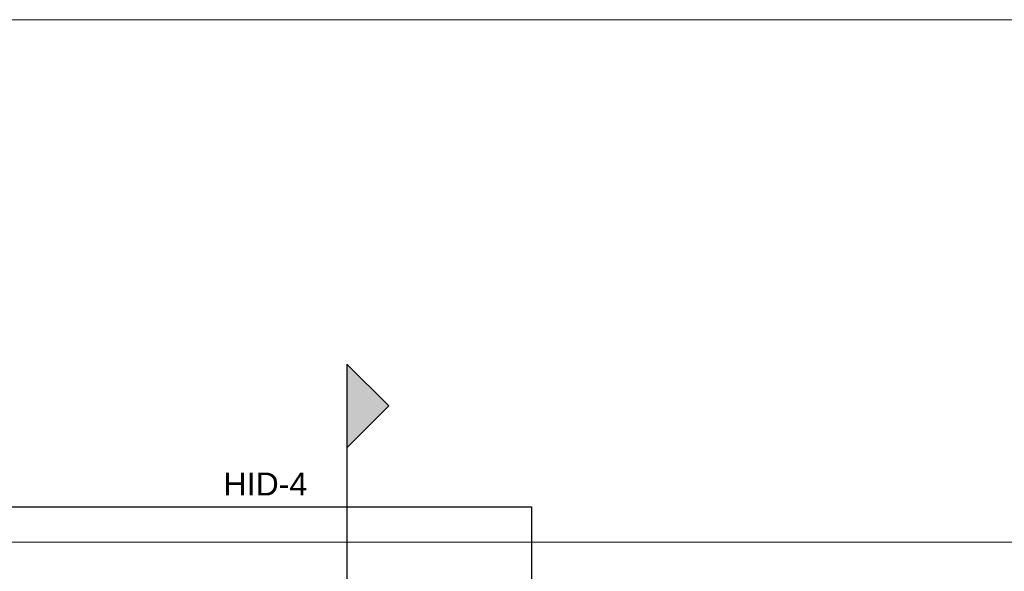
# Model space of a CAD drawing. Header units: millimetres. Extents: x -16331 to -10174, y -4135 to -3584.
# Tile 140 of 256: x -10358.94 to -10349.52, y -3983.49 to -3978.21. Entities that reach past the tile are written whole.
import ezdxf

# ---------------------------------------------------------------- set-up
doc = ezdxf.new("R2010")
doc.units = ezdxf.units.MM
doc.layers.add('A-DETL', color=7, linetype='Continuous', lineweight=5, true_color=0x00a600)
doc.layers.add('A-FLOR', color=252, linetype='Continuous')
doc.layers.add('Textos', color=7, linetype='Continuous')
doc.layers.add('DI-Detalhes', color=1, linetype='Continuous', lineweight=30)
doc.layers.add('IFC-IfcSlab-Contorno', color=250, linetype='Continuous', lineweight=5)
doc.styles.add('Arial', font='arial.ttf', dxfattribs={"height": 100})

msp = doc.modelspace()

# ---------------------------------------------------------------- hatches: boundary and pattern name
at = {"layer": 'DI-Detalhes', "linetype": 'Continuous'}
msp.add_hatch(color=1, dxfattribs=at).paths.add_polyline_path([(-10355.8107, -3981.5069), (-10355.8107, -3982.3069), (-10355.4107, -3981.9069)])

# ---------------------------------------------------------------- linework, layer by layer
at = {"layer": 'A-DETL', "linetype": 'Continuous', "lineweight": 5}
msp.add_line((-10336.1671, -3978.2098), (-10376.1671, -3978.2098), dxfattribs=at)
at = {"layer": 'A-FLOR', "lineweight": 5}
msp.add_line((-10348.5071, -3983.2098), (-10364.5873, -3983.2098), dxfattribs=at)
at = {"layer": 'DI-Detalhes'}
msp.add_line((-10355.8107, -3981.9069), (-10355.8107, -3991.7811), dxfattribs=at)
for points in [[(-10355.8107, -3981.5069), (-10355.8107, -3982.3069), (-10355.4107, -3981.9069), (-10355.8107, -3981.5069)], [(-10359.1417, -3982.8737), (-10354.0429, -3982.8737), (-10354.0429, -3990.783), (-10359.1417, -3990.783), (-10359.1417, -3982.8737)]]:
    msp.add_lwpolyline(points, dxfattribs=at)
at = {"layer": 'IFC-IfcSlab-Contorno', "lineweight": 5}
msp.add_line((-10349.4971, -3983.2098), (-10364.5873, -3983.2098), dxfattribs=at)

# ---------------------------------------------------------------- texts
at = {"layer": 'Textos', "insert": (-10356.5923, -3982.7637), "char_height": 0.22, "width": 1.605061, "attachment_point": 8, "line_spacing_factor": 0.6, "style": 'Arial'}
msp.add_mtext('HID-4', dxfattribs=at)

doc.saveas('drawing.dxf')
